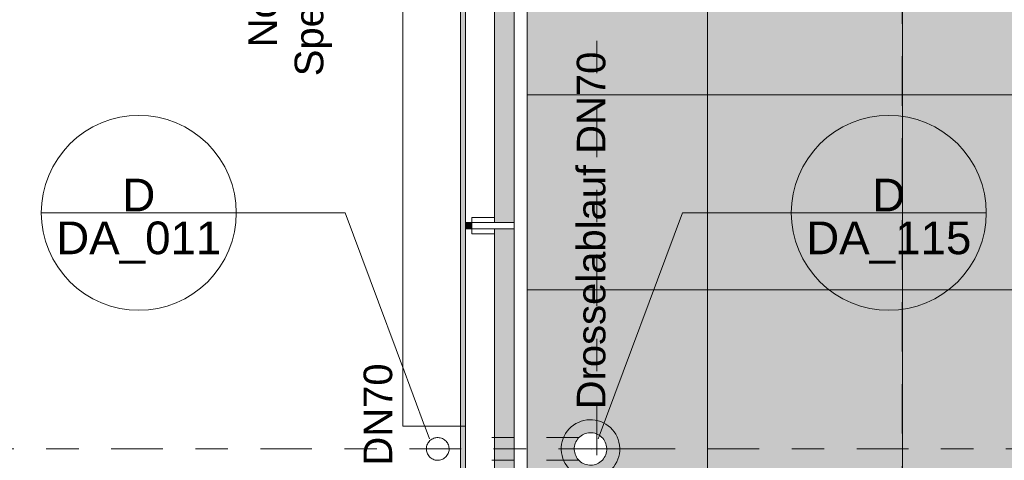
# Model space of a CAD drawing. Header units: metres. Extents: x -180 to 4, y -50 to 6.
# Tile 24 of 44: x -177.2 to -174.17, y -22.98 to -21.63. Entities that reach past the tile are written whole.
import ezdxf

# ---------------------------------------------------------------- set-up
doc = ezdxf.new("R2010")
doc.units = ezdxf.units.M
doc.header["$LTSCALE"] = 0.05
doc.header["$PDMODE"] = 1
doc.header["$PDSIZE"] = -2
for name, pattern in [('ISO-02 Strichlinie', [3.81, 3.048, -0.762]), ('Linienart-50', [2.116531, 1.058062, -1.058469]), ('Linienart-53', [5.291531, 3.175, -1.058062, 0.352704, -0.705764])]:
    doc.linetypes.add(name, pattern=pattern)
for name, color, linetype, lineweight, true_color in [('30 -33 Aussenwände- 7 Fassade_ Elemente', 7, 'Continuous', 9, 0x00aacc), ('30 -34 Innenwände- 6 Elemente', 7, 'Continuous', 9, 0xff6633), ('30 -36 Dächer- 3 Dachbeläge', 7, 'Continuous', 15, 0x9999ff), ('30 -36 Dächer- 4 Dachbekleidungen', 7, 'Continuous', 9, 0xccccff), ('40 -41 Abwasser_Wasser_Gas- 1 Abwasser + sanitäre Anlagen', 7, 'Continuous', 9, 0xff6633), ('70 -72 Beschriftung- 1 Beschriftung allgemein', 7, 'Continuous', 9, 0xff6633), ('70 -72 Beschriftung- 7 Detailverweise', 7, 'Continuous', 9, 0x00dd00), ('70 -75 Raumstempel- 1 Raumstempel', 1, 'Continuous', 50, 0xff0000)]:
    doc.layers.add(name, color=color, linetype=linetype, lineweight=lineweight, true_color=true_color)
for name, color, linetype, lineweight in [('40 -41 Abwasser_Wasser_Gas- 2 Wasser-1', 7, 'Continuous', 15), ('60- 61 allgemeine Ausstattung- 4 Terrassen', 7, 'Continuous', 9), ('70 -71 Achsen- 1 Gebäudeachsen', 7, 'Linienart-53', 18), ('Keine', 7, 'Continuous', 9)]:
    doc.layers.add(name, color=color, linetype=linetype, lineweight=lineweight)
doc.styles.add('Arial', font='arial.ttf')

# ---------------------------------------------------------------- blocks, each defined once
blk = doc.blocks.new('Gruppe-6674')
at = {"color": 255}
blk.add_wipeout([(-175.826, -12.117), (-175.826, -31.602), (-163.6783, -31.602), (-163.6783, -37.207), (-163.781, -37.207), (-163.781, -37.297), (-163.5883, -37.297), (-163.5883, -31.512), (-175.736, -31.512), (-175.736, -12.117)], dxfattribs=at).dxf.layer = '30 -34 Innenwände- 6 Elemente'
at = {"layer": '30 -34 Innenwände- 6 Elemente', "flags": 128}
blk.add_lwpolyline([(-175.826, -12.117), (-175.826, -31.602), (-163.6783, -31.602), (-163.6783, -37.207), (-163.781, -37.207), (-163.781, -37.297), (-163.5883, -37.297), (-163.5883, -31.512), (-175.736, -31.512), (-175.736, -12.117)], close=True, dxfattribs=at)
blk = doc.blocks.new('Gruppe-6675')
at = {"color": 255}
blk.add_wipeout([(-175.676, -12.117), (-175.676, -31.452), (-163.5283, -31.452), (-163.5283, -37.357), (-163.781, -37.357), (-163.781, -37.397), (-163.4883, -37.397), (-163.4883, -31.412), (-175.636, -31.412), (-175.636, -12.117)], dxfattribs=at).dxf.layer = '30 -34 Innenwände- 6 Elemente'
at = {"layer": '30 -34 Innenwände- 6 Elemente', "flags": 128}
blk.add_lwpolyline([(-175.676, -12.117), (-175.676, -31.452), (-163.5283, -31.452), (-163.5283, -37.357), (-163.781, -37.357), (-163.781, -37.397), (-163.4883, -37.397), (-163.4883, -31.412), (-175.636, -31.412), (-175.636, -12.117)], close=True, dxfattribs=at)
blk = doc.blocks.new('Gruppe-6676')
at = {"layer": '30 -34 Innenwände- 6 Elemente', "color": 7, "transparency": 33554687}
blk.add_blockref('Gruppe-6674', (0, 0), dxfattribs=at)
blk.add_blockref('Gruppe-6675', (0, 0), dxfattribs=at)
blk = doc.blocks.new('Gruppe-6677')
at = {"layer": '30 -34 Innenwände- 6 Elemente', "color": 7, "transparency": 33554687}
blk.add_blockref('Gruppe-6676', (0, 0), dxfattribs=at)
at = {"layer": '30 -34 Innenwände- 6 Elemente', "color": 0, "flags": 1}
for tag in ['IFC_UUID', 'instanceID']:
    blk.add_attdef(tag, (-175.826, -37.397), '', height=0.00018, dxfattribs=at)
blk = doc.blocks.new('_02-OG2_Tragwerk (2D)')
at = {"layer": '30 -34 Innenwände- 6 Elemente'}
blk.add_blockref('Gruppe-6677', (0, 0), dxfattribs=at)
blk = doc.blocks.new('Gruppe-7359')
at = {"layer": '70 -72 Beschriftung- 1 Beschriftung allgemein', "insert": (-176.1392, -22.947), "char_height": 0.0881, "attachment_point": 2, "rotation": 90, "line_spacing_factor": 0.969685, "style": 'Arial'}
blk.add_mtext('RR DN70', dxfattribs=at)
at = {"color": 255}
blk.add_wipeout([(-175.8935, -22.9167), (-175.8906, -22.9186), (-175.8879, -22.9207), (-175.8855, -22.9231), (-175.8832, -22.9257), (-175.8813, -22.9286), (-175.8796, -22.9316), (-175.8782, -22.9347), (-175.8772, -22.938), (-175.8765, -22.9413), (-175.8761, -22.9448), (-175.876, -22.9482), (-175.8763, -22.9516), (-175.8769, -22.955), (-175.8779, -22.9583), (-175.8791, -22.9615), (-175.8807, -22.9645), (-175.8826, -22.9674), (-175.8847, -22.9701), (-175.8871, -22.9726), (-175.8897, -22.9748), (-175.8925, -22.9768), (-175.8955, -22.9784), (-175.8987, -22.9798), (-175.9019, -22.9808), (-175.9053, -22.9816), (-175.9087, -22.982), (-175.9121, -22.982), (-175.9156, -22.9817), (-175.9189, -22.9811), (-175.9223, -22.9802), (-175.9254, -22.9789), (-175.9285, -22.9774), (-175.9314, -22.9755), (-175.9341, -22.9734), (-175.9365, -22.971), (-175.9388, -22.9683), (-175.9407, -22.9655), (-175.9424, -22.9625), (-175.9438, -22.9594), (-175.9448, -22.9561), (-175.9455, -22.9527), (-175.9459, -22.9493), (-175.946, -22.9459), (-175.9457, -22.9425), (-175.9451, -22.9391), (-175.9441, -22.9358), (-175.9429, -22.9326), (-175.9413, -22.9295), (-175.9394, -22.9267), (-175.9373, -22.924), (-175.9349, -22.9215), (-175.9323, -22.9193), (-175.9295, -22.9173), (-175.9265, -22.9157), (-175.9233, -22.9143), (-175.9201, -22.9132), (-175.9167, -22.9125), (-175.9133, -22.9121), (-175.9099, -22.9121), (-175.9064, -22.9123), (-175.9031, -22.913), (-175.8997, -22.9139), (-175.8966, -22.9152)], dxfattribs=at).dxf.layer = '40 -41 Abwasser_Wasser_Gas- 2 Wasser-1'
at = {"layer": '40 -41 Abwasser_Wasser_Gas- 2 Wasser-1', "flags": 128}
blk.add_lwpolyline([(-175.8935, -22.9167), (-175.8906, -22.9186), (-175.8879, -22.9207), (-175.8855, -22.9231), (-175.8832, -22.9257), (-175.8813, -22.9286), (-175.8796, -22.9316), (-175.8782, -22.9347), (-175.8772, -22.938), (-175.8765, -22.9413), (-175.8761, -22.9448), (-175.876, -22.9482), (-175.8763, -22.9516), (-175.8769, -22.955), (-175.8779, -22.9583), (-175.8791, -22.9615), (-175.8807, -22.9645), (-175.8826, -22.9674), (-175.8847, -22.9701), (-175.8871, -22.9726), (-175.8897, -22.9748), (-175.8925, -22.9768), (-175.8955, -22.9784), (-175.8987, -22.9798), (-175.9019, -22.9808), (-175.9053, -22.9816), (-175.9087, -22.982), (-175.9121, -22.982), (-175.9156, -22.9817), (-175.9189, -22.9811), (-175.9223, -22.9802), (-175.9254, -22.9789), (-175.9285, -22.9774), (-175.9314, -22.9755), (-175.9341, -22.9734), (-175.9365, -22.971), (-175.9388, -22.9683), (-175.9407, -22.9655), (-175.9424, -22.9625), (-175.9438, -22.9594), (-175.9448, -22.9561), (-175.9455, -22.9527), (-175.9459, -22.9493), (-175.946, -22.9459), (-175.9457, -22.9425), (-175.9451, -22.9391), (-175.9441, -22.9358), (-175.9429, -22.9326), (-175.9413, -22.9295), (-175.9394, -22.9267), (-175.9373, -22.924), (-175.9349, -22.9215), (-175.9323, -22.9193), (-175.9295, -22.9173), (-175.9265, -22.9157), (-175.9233, -22.9143), (-175.9201, -22.9132), (-175.9167, -22.9125), (-175.9133, -22.9121), (-175.9099, -22.9121), (-175.9064, -22.9123), (-175.9031, -22.913), (-175.8997, -22.9139), (-175.8966, -22.9152)], close=True, dxfattribs=at)
blk = doc.blocks.new('Gruppe-7378')
at = {"layer": '40 -41 Abwasser_Wasser_Gas- 2 Wasser-1', "color": 7}
blk.add_blockref('Gruppe-7359', (0, 0), dxfattribs=at)
blk = doc.blocks.new('Gruppe-7804')
at = {"layer": '70 -72 Beschriftung- 1 Beschriftung allgemein', "insert": (-175.4833, -22.8249), "char_height": 0.088103, "attachment_point": 1, "rotation": 90, "line_spacing_factor": 0.969685, "style": 'Arial'}
blk.add_mtext('Drosselablauf DN70', dxfattribs=at)
at = {"color": 255}
blk.add_wipeout([(-175.466, -22.9037), (-175.4616, -22.9015), (-175.4571, -22.8997), (-175.4524, -22.8983), (-175.4475, -22.8975), (-175.4426, -22.8971), (-175.4377, -22.8971), (-175.4329, -22.8977), (-175.4281, -22.8987), (-175.4234, -22.9002), (-175.4189, -22.9022), (-175.4146, -22.9046), (-175.4106, -22.9074), (-175.4068, -22.9105), (-175.4034, -22.9141), (-175.4004, -22.9179), (-175.3977, -22.922), (-175.3955, -22.9264), (-175.3937, -22.931), (-175.3923, -22.9357), (-175.3914, -22.9405), (-175.391, -22.9454), (-175.3911, -22.9503), (-175.3917, -22.9552), (-175.3927, -22.96), (-175.3942, -22.9647), (-175.3962, -22.9692), (-175.3985, -22.9734), (-175.4013, -22.9775), (-175.4045, -22.9812), (-175.408, -22.9846), (-175.4119, -22.9877), (-175.416, -22.9903), (-175.4204, -22.9926), (-175.4249, -22.9944), (-175.4296, -22.9957), (-175.4345, -22.9966), (-175.4394, -22.997), (-175.4443, -22.9969), (-175.4491, -22.9964), (-175.4539, -22.9953), (-175.4586, -22.9938), (-175.4631, -22.9919), (-175.4674, -22.9895), (-175.4714, -22.9867), (-175.4752, -22.9835), (-175.4786, -22.98), (-175.4816, -22.9762), (-175.4843, -22.972), (-175.4865, -22.9677), (-175.4883, -22.9631), (-175.4897, -22.9584), (-175.4906, -22.9536), (-175.491, -22.9487), (-175.4909, -22.9438), (-175.4903, -22.9389), (-175.4893, -22.9341), (-175.4878, -22.9294), (-175.4858, -22.9249), (-175.4835, -22.9206), (-175.4807, -22.9166), (-175.4775, -22.9129), (-175.474, -22.9094), (-175.4701, -22.9064)], dxfattribs=at).dxf.layer = '40 -41 Abwasser_Wasser_Gas- 2 Wasser-1'
at = {"layer": '40 -41 Abwasser_Wasser_Gas- 1 Abwasser + sanitäre Anlagen', "linetype": 'Continuous', "lineweight": 0}
blk.add_hatch(color=30, dxfattribs=at).paths.add_polyline_path([(-175.438, -22.9478), (-175.441, -22.947), (-175.438, -22.9462)])
at = {"layer": '40 -41 Abwasser_Wasser_Gas- 1 Abwasser + sanitäre Anlagen', "linetype": 'Linienart-50'}
for p, q in [((-175.4767, -22.912), (-175.7444, -22.912)), ((-175.1866, -22.947), (-175.441, -22.947)), ((-175.4767, -22.982), (-175.7444, -22.982))]:
    blk.add_line(p, q, dxfattribs=at)
at = {"layer": '40 -41 Abwasser_Wasser_Gas- 1 Abwasser + sanitäre Anlagen', "lineweight": 5, "flags": 128}
blk.add_lwpolyline([(-175.438, -22.9478), (-175.441, -22.947), (-175.438, -22.9462)], close=True, dxfattribs=at)
at = {"layer": '40 -41 Abwasser_Wasser_Gas- 2 Wasser-1'}
blk.add_line((-175.441, -22.947), (-175.249, -22.947), dxfattribs=at)
at = {"layer": '40 -41 Abwasser_Wasser_Gas- 2 Wasser-1', "flags": 128}
for points in [[(-175.486, -22.8691), (-175.4781, -22.8651), (-175.4699, -22.8618), (-175.4614, -22.8594), (-175.4527, -22.8578), (-175.4439, -22.8571), (-175.4351, -22.8572), (-175.4263, -22.8582), (-175.4177, -22.8601), (-175.4093, -22.8628), (-175.4012, -22.8663), (-175.3935, -22.8706), (-175.3862, -22.8756), (-175.3795, -22.8814), (-175.3733, -22.8877), (-175.3678, -22.8946), (-175.3631, -22.902), (-175.359, -22.9099), (-175.3558, -22.9181), (-175.3534, -22.9266), (-175.3518, -22.9353), (-175.351, -22.9441), (-175.3512, -22.9529), (-175.3522, -22.9617), (-175.3541, -22.9703), (-175.3568, -22.9787), (-175.3603, -22.9868), (-175.3646, -22.9946), (-175.3696, -23.0018), (-175.3753, -23.0086), (-175.3817, -23.0147), (-175.3886, -23.0202), (-175.396, -23.025), (-175.4039, -23.029), (-175.4121, -23.0323), (-175.4206, -23.0347), (-175.4293, -23.0363), (-175.4381, -23.037), (-175.4469, -23.0368), (-175.4557, -23.0358), (-175.4643, -23.034), (-175.4727, -23.0313), (-175.4808, -23.0278), (-175.4885, -23.0235), (-175.4958, -23.0184), (-175.5025, -23.0127), (-175.5087, -23.0064), (-175.5142, -22.9995), (-175.5189, -22.992), (-175.523, -22.9842), (-175.5262, -22.976), (-175.5286, -22.9675), (-175.5302, -22.9588), (-175.531, -22.95), (-175.5308, -22.9412), (-175.5298, -22.9324), (-175.5279, -22.9237), (-175.5252, -22.9153), (-175.5217, -22.9072), (-175.5174, -22.8995), (-175.5124, -22.8923), (-175.5067, -22.8855), (-175.5003, -22.8794), (-175.4934, -22.8739)], [(-175.466, -22.9037), (-175.4616, -22.9015), (-175.4571, -22.8997), (-175.4524, -22.8983), (-175.4475, -22.8975), (-175.4426, -22.8971), (-175.4377, -22.8971), (-175.4329, -22.8977), (-175.4281, -22.8987), (-175.4234, -22.9002), (-175.4189, -22.9022), (-175.4146, -22.9046), (-175.4106, -22.9074), (-175.4068, -22.9105), (-175.4034, -22.9141), (-175.4004, -22.9179), (-175.3977, -22.922), (-175.3955, -22.9264), (-175.3937, -22.931), (-175.3923, -22.9357), (-175.3914, -22.9405), (-175.391, -22.9454), (-175.3911, -22.9503), (-175.3917, -22.9552), (-175.3927, -22.96), (-175.3942, -22.9647), (-175.3962, -22.9692), (-175.3985, -22.9734), (-175.4013, -22.9775), (-175.4045, -22.9812), (-175.408, -22.9846), (-175.4119, -22.9877), (-175.416, -22.9903), (-175.4204, -22.9926), (-175.4249, -22.9944), (-175.4296, -22.9957), (-175.4345, -22.9966), (-175.4394, -22.997), (-175.4443, -22.9969), (-175.4491, -22.9964), (-175.4539, -22.9953), (-175.4586, -22.9938), (-175.4631, -22.9919), (-175.4674, -22.9895), (-175.4714, -22.9867), (-175.4752, -22.9835), (-175.4786, -22.98), (-175.4816, -22.9762), (-175.4843, -22.972), (-175.4865, -22.9677), (-175.4883, -22.9631), (-175.4897, -22.9584), (-175.4906, -22.9536), (-175.491, -22.9487), (-175.4909, -22.9438), (-175.4903, -22.9389), (-175.4893, -22.9341), (-175.4878, -22.9294), (-175.4858, -22.9249), (-175.4835, -22.9206), (-175.4807, -22.9166), (-175.4775, -22.9129), (-175.474, -22.9094), (-175.4701, -22.9064)]]:
    blk.add_lwpolyline(points, close=True, dxfattribs=at)
blk = doc.blocks.new('Gruppe-7822')
at = {"layer": '70 -72 Beschriftung- 1 Beschriftung allgemein', "linetype": 'Continuous', "lineweight": 0}
blk.add_hatch(color=30, dxfattribs=at).paths.add_polyline_path([(-176.2126, -21.4478), (-176.2156, -21.447), (-176.2126, -21.4462)])
at = {"layer": '70 -72 Beschriftung- 1 Beschriftung allgemein', "lineweight": 5, "flags": 128}
blk.add_lwpolyline([(-176.2126, -21.4478), (-176.2156, -21.447), (-176.2126, -21.4462)], close=True, dxfattribs=at)
at = {"layer": '70 -72 Beschriftung- 1 Beschriftung allgemein', "insert": (-176.4937, -21.447), "char_height": 0.088103, "attachment_point": 2, "rotation": 90, "line_spacing_factor": 0.969685, "style": 'Arial'}
blk.add_mtext('Notablauf\\PSpeier DN70', dxfattribs=at)
at = {"color": 255}
blk.add_wipeout([(-175.676, -21.4037), (-175.6719, -21.4064), (-175.668, -21.4094), (-175.6645, -21.4129), (-175.6613, -21.4166), (-175.6585, -21.4206), (-175.6562, -21.4249), (-175.6542, -21.4294), (-175.6527, -21.4341), (-175.6517, -21.4389), (-175.6511, -21.4438), (-175.651, -21.4487), (-175.6514, -21.4536), (-175.6523, -21.4584), (-175.6537, -21.4631), (-175.6555, -21.4677), (-175.6577, -21.472), (-175.6604, -21.4762), (-175.6634, -21.48), (-175.6668, -21.4835), (-175.6706, -21.4867), (-175.6746, -21.4895), (-175.6789, -21.4919), (-175.6834, -21.4938), (-175.6881, -21.4953), (-175.6929, -21.4964), (-175.6977, -21.4969), (-175.7026, -21.497), (-175.7075, -21.4966), (-175.7124, -21.4957), (-175.7171, -21.4944), (-175.7216, -21.4926), (-175.726, -21.4903), (-175.7301, -21.4877), (-175.734, -21.4846), (-175.7375, -21.4812), (-175.7407, -21.4775), (-175.7435, -21.4734), (-175.7458, -21.4692), (-175.7478, -21.4647), (-175.7493, -21.46), (-175.7503, -21.4552), (-175.7509, -21.4503), (-175.751, -21.4454), (-175.7506, -21.4405), (-175.7497, -21.4357), (-175.7483, -21.431), (-175.7465, -21.4264), (-175.7443, -21.422), (-175.7416, -21.4179), (-175.7386, -21.4141), (-175.7352, -21.4105), (-175.7314, -21.4074), (-175.7274, -21.4046), (-175.7231, -21.4022), (-175.7186, -21.4002), (-175.7139, -21.3987), (-175.7091, -21.3977), (-175.7043, -21.3971), (-175.6994, -21.3971), (-175.6945, -21.3975), (-175.6896, -21.3983), (-175.6849, -21.3997), (-175.6804, -21.4015)], dxfattribs=at).dxf.layer = '40 -41 Abwasser_Wasser_Gas- 2 Wasser-1'
at = {"layer": '40 -41 Abwasser_Wasser_Gas- 2 Wasser-1', "flags": 128}
blk.add_lwpolyline([(-175.676, -21.4037), (-175.6719, -21.4064), (-175.668, -21.4094), (-175.6645, -21.4129), (-175.6613, -21.4166), (-175.6585, -21.4206), (-175.6562, -21.4249), (-175.6542, -21.4294), (-175.6527, -21.4341), (-175.6517, -21.4389), (-175.6511, -21.4438), (-175.651, -21.4487), (-175.6514, -21.4536), (-175.6523, -21.4584), (-175.6537, -21.4631), (-175.6555, -21.4677), (-175.6577, -21.472), (-175.6604, -21.4762), (-175.6634, -21.48), (-175.6668, -21.4835), (-175.6706, -21.4867), (-175.6746, -21.4895), (-175.6789, -21.4919), (-175.6834, -21.4938), (-175.6881, -21.4953), (-175.6929, -21.4964), (-175.6977, -21.4969), (-175.7026, -21.497), (-175.7075, -21.4966), (-175.7124, -21.4957), (-175.7171, -21.4944), (-175.7216, -21.4926), (-175.726, -21.4903), (-175.7301, -21.4877), (-175.734, -21.4846), (-175.7375, -21.4812), (-175.7407, -21.4775), (-175.7435, -21.4734), (-175.7458, -21.4692), (-175.7478, -21.4647), (-175.7493, -21.46), (-175.7503, -21.4552), (-175.7509, -21.4503), (-175.751, -21.4454), (-175.7506, -21.4405), (-175.7497, -21.4357), (-175.7483, -21.431), (-175.7465, -21.4264), (-175.7443, -21.422), (-175.7416, -21.4179), (-175.7386, -21.4141), (-175.7352, -21.4105), (-175.7314, -21.4074), (-175.7274, -21.4046), (-175.7231, -21.4022), (-175.7186, -21.4002), (-175.7139, -21.3987), (-175.7091, -21.3977), (-175.7043, -21.3971), (-175.6994, -21.3971), (-175.6945, -21.3975), (-175.6896, -21.3983), (-175.6849, -21.3997), (-175.6804, -21.4015)], close=True, dxfattribs=at)
at = {"layer": '70 -72 Beschriftung- 1 Beschriftung allgemein'}
blk.add_line((-175.701, -21.447), (-176.2156, -21.447), dxfattribs=at)
blk = doc.blocks.new('Gruppe-7892')
at = {"layer": '70 -72 Beschriftung- 7 Detailverweise'}
blk.add_line((0.935, 0), (0.335, 0), dxfattribs=at)
at = {"layer": '70 -72 Beschriftung- 7 Detailverweise', "flags": 128}
blk.add_lwpolyline([(0.935, 0), (0.9336, -0.0294), (0.9292, -0.0585), (0.9221, -0.0871), (0.9122, -0.1148), (0.8996, -0.1414), (0.8844, -0.1667), (0.8669, -0.1903), (0.8471, -0.2121), (0.8253, -0.2319), (0.8017, -0.2494), (0.7764, -0.2646), (0.7498, -0.2772), (0.7221, -0.2871), (0.6935, -0.2942), (0.6644, -0.2986), (0.635, -0.3), (0.6056, -0.2986), (0.5765, -0.2942), (0.5479, -0.2871), (0.5202, -0.2772), (0.4936, -0.2646), (0.4683, -0.2494), (0.4447, -0.2319), (0.4229, -0.2121), (0.4031, -0.1903), (0.3856, -0.1667), (0.3704, -0.1414), (0.3578, -0.1148), (0.3479, -0.0871), (0.3408, -0.0585), (0.3364, -0.0294), (0.335, 0), (0.3364, 0.0294), (0.3408, 0.0585), (0.3479, 0.0871), (0.3578, 0.1148), (0.3704, 0.1414), (0.3856, 0.1667), (0.4031, 0.1903), (0.4229, 0.2121), (0.4447, 0.2319), (0.4683, 0.2494), (0.4936, 0.2646), (0.5202, 0.2772), (0.5479, 0.2871), (0.5765, 0.2942), (0.6056, 0.2986), (0.635, 0.3), (0.6644, 0.2986), (0.6935, 0.2942), (0.7221, 0.2871), (0.7498, 0.2772), (0.7764, 0.2646), (0.8017, 0.2494), (0.8253, 0.2319), (0.8471, 0.2121), (0.8669, 0.1903), (0.8844, 0.1667), (0.8996, 0.1414), (0.9122, 0.1148), (0.9221, 0.0871), (0.9292, 0.0585), (0.9336, 0.0294)], close=True, dxfattribs=at)
at = {"layer": '70 -72 Beschriftung- 7 Detailverweise'}
blk.add_point((0.635, 0), dxfattribs=at)
at = {"layer": '70 -72 Beschriftung- 7 Detailverweise', "line_spacing_factor": 0.96878, "style": 'Arial'}
for s, insert, char_height, attachment_point in [('D', (0.635, 0.0046), 0.1007, 8), ('DA_115', (0.635, -0.0267), 0.10069, 2)]:
    blk.add_mtext(s, dxfattribs=dict(at, insert=insert, char_height=char_height, attachment_point=attachment_point))
blk = doc.blocks.new('Referenzmarkierung-53')
at = {"layer": '70 -72 Beschriftung- 7 Detailverweise', "transparency": 33554687}
for q in [(-0.259, -0.6956), (0.635, 0)]:
    blk.add_line((0, 0), q, dxfattribs=at)
at = {"layer": '70 -72 Beschriftung- 7 Detailverweise', "color": 7, "transparency": 33554687}
blk.add_blockref('Gruppe-7892', (0, 0), dxfattribs=at)
blk = doc.blocks.new('Gruppe-7893')
at = {"layer": '70 -72 Beschriftung- 7 Detailverweise'}
blk.add_line((-0.335, 0), (-0.935, 0), dxfattribs=at)
at = {"layer": '70 -72 Beschriftung- 7 Detailverweise', "flags": 128}
blk.add_lwpolyline([(-0.335, 0), (-0.3364, -0.0294), (-0.3408, -0.0585), (-0.3479, -0.0871), (-0.3578, -0.1148), (-0.3704, -0.1414), (-0.3856, -0.1667), (-0.4031, -0.1903), (-0.4229, -0.2121), (-0.4447, -0.2319), (-0.4683, -0.2494), (-0.4936, -0.2646), (-0.5202, -0.2772), (-0.5479, -0.2871), (-0.5765, -0.2942), (-0.6056, -0.2986), (-0.635, -0.3), (-0.6644, -0.2986), (-0.6935, -0.2942), (-0.7221, -0.2871), (-0.7498, -0.2772), (-0.7764, -0.2646), (-0.8017, -0.2494), (-0.8253, -0.2319), (-0.8471, -0.2121), (-0.8669, -0.1903), (-0.8844, -0.1667), (-0.8996, -0.1414), (-0.9122, -0.1148), (-0.9221, -0.0871), (-0.9292, -0.0585), (-0.9336, -0.0294), (-0.935, 0), (-0.9336, 0.0294), (-0.9292, 0.0585), (-0.9221, 0.0871), (-0.9122, 0.1148), (-0.8996, 0.1414), (-0.8844, 0.1667), (-0.8669, 0.1903), (-0.8471, 0.2121), (-0.8253, 0.2319), (-0.8017, 0.2494), (-0.7764, 0.2646), (-0.7498, 0.2772), (-0.7221, 0.2871), (-0.6935, 0.2942), (-0.6644, 0.2986), (-0.635, 0.3), (-0.6056, 0.2986), (-0.5765, 0.2942), (-0.5479, 0.2871), (-0.5202, 0.2772), (-0.4936, 0.2646), (-0.4683, 0.2494), (-0.4447, 0.2319), (-0.4229, 0.2121), (-0.4031, 0.1903), (-0.3856, 0.1667), (-0.3704, 0.1414), (-0.3578, 0.1148), (-0.3479, 0.0871), (-0.3408, 0.0585), (-0.3364, 0.0294)], close=True, dxfattribs=at)
at = {"layer": '70 -72 Beschriftung- 7 Detailverweise'}
blk.add_point((-0.635, 0), dxfattribs=at)
at = {"layer": '70 -72 Beschriftung- 7 Detailverweise', "line_spacing_factor": 0.96878, "style": 'Arial'}
for s, insert, char_height, attachment_point in [('D', (-0.635, 0.0046), 0.1007, 8), ('DA_011', (-0.635, -0.0267), 0.10069, 2)]:
    blk.add_mtext(s, dxfattribs=dict(at, insert=insert, char_height=char_height, attachment_point=attachment_point))
blk = doc.blocks.new('Referenzmarkierung-54')
at = {"layer": '70 -72 Beschriftung- 7 Detailverweise', "transparency": 33554687}
for q in [(-0.635, 0), (0.259, -0.6956)]:
    blk.add_line((0, 0), q, dxfattribs=at)
at = {"layer": '70 -72 Beschriftung- 7 Detailverweise', "color": 7, "transparency": 33554687}
blk.add_blockref('Gruppe-7893', (0, 0), dxfattribs=at)
blk = doc.blocks.new('Gruppe-8048')
at = {"color": 255}
blk.add_wipeout([(-175.736, -22.2495), (-175.806, -22.2495), (-175.806, -22.2695), (-175.736, -22.2695)], dxfattribs=at).dxf.layer = '30 -36 Dächer- 4 Dachbekleidungen'
at = {"layer": '30 -36 Dächer- 3 Dachbeläge', "linetype": 'Continuous', "lineweight": 0, "transparency": 33554687}
blk.add_hatch(color=254, dxfattribs=at).paths.add_polyline_path([(-175.826, -22.2495), (-175.806, -22.2495), (-175.806, -22.2695), (-175.826, -22.2695)])
at = {"layer": '30 -36 Dächer- 3 Dachbeläge', "color": 254, "linetype": 'Continuous', "lineweight": 9, "true_color": 0xccccff, "transparency": 33554687, "flags": 128}
blk.add_lwpolyline([(-175.826, -22.2495), (-175.806, -22.2495), (-175.806, -22.2695), (-175.826, -22.2695)], dxfattribs=at)
at = {"layer": '30 -36 Dächer- 4 Dachbekleidungen', "flags": 128}
for points in [[(-175.736, -22.2345), (-175.806, -22.2345), (-175.806, -22.2495)], [(-175.736, -22.2495), (-175.806, -22.2495), (-175.806, -22.2695), (-175.736, -22.2695)], [(-175.736, -22.2845), (-175.806, -22.2845), (-175.806, -22.2695)]]:
    blk.add_lwpolyline(points, dxfattribs=at)
at = {"color": 255}
blk.add_wipeout([(-175.736, -22.2495), (-175.676, -22.2495), (-175.676, -22.2695), (-175.736, -22.2695)], dxfattribs=at).dxf.layer = '30 -36 Dächer- 4 Dachbekleidungen'
at = {"layer": '30 -36 Dächer- 4 Dachbekleidungen', "flags": 128}
blk.add_lwpolyline([(-175.736, -22.2495), (-175.676, -22.2495), (-175.676, -22.2695), (-175.736, -22.2695)], dxfattribs=at)
blk = doc.blocks.new('Gruppe-8397')
at = {"layer": '30 -36 Dächer- 3 Dachbeläge', "linetype": 'Continuous', "lineweight": 0}
blk.add_hatch(color=254, dxfattribs=at).paths.add_polyline_path([(-175.84099996, -12.11704198), (-175.84099996, -31.61704198), (-163.52826764, -31.61704198), (-163.52826764, -31.45204198), (-175.67599996, -31.45204198), (-175.67599996, -12.11704198)])
at = {"layer": '60- 61 allgemeine Ausstattung- 4 Terrassen', "linetype": 'Continuous', "lineweight": 9, "transparency": 33554534}
h = blk.add_hatch(dxfattribs=at)
h.set_pattern_fill('Platte 60_60 SRF', style=0, pattern_type=2)
h.set_pattern_definition([(90, (-168.481, -14.65704), (-0.6, 7e-17), []), (0, (-168.481, -14.65704), (0, 0.6), [])])
h.paths.add_polyline_path([(-175.67599996, -12.29404198), (-160.12099996, -12.29404198), (-160.12099996, -31.45204198), (-175.67599996, -31.45204198)])
at = {"layer": '30 -36 Dächer- 3 Dachbeläge', "flags": 128}
blk.add_lwpolyline([(-175.84099996, -12.11704198), (-175.84099996, -31.61704198), (-163.52826764, -31.61704198), (-163.52826764, -31.45204198), (-175.67599996, -31.45204198), (-175.67599996, -12.11704198)], close=True, dxfattribs=at)
at = {"layer": '60- 61 allgemeine Ausstattung- 4 Terrassen', "color": 252, "linetype": 'ISO-02 Strichlinie', "lineweight": 25, "true_color": 0x888888, "transparency": 33554687}
blk.add_line((-174.48099996, -23.65704198), (-174.48099996, -17.05704198), dxfattribs=at)
at = {"layer": '60- 61 allgemeine Ausstattung- 4 Terrassen', "color": 252, "linetype": 'Continuous', "lineweight": 9, "true_color": 0x888888, "flags": 128}
blk.add_lwpolyline([(-175.67599996, -12.29404198), (-160.12099996, -12.29404198), (-160.12099996, -31.45204198), (-175.67599996, -31.45204198)], close=True, dxfattribs=at)
at = {"layer": '70 -72 Beschriftung- 7 Detailverweise'}
blk.add_line((-176.53080921, -22.22), (-177.13080921, -22.22), dxfattribs=at)
at = {"layer": '70 -72 Beschriftung- 7 Detailverweise', "transparency": 33554687}
blk.add_line((-176.19580921, -22.22), (-176.83080921, -22.22), dxfattribs=at)
at = {"layer": '70 -72 Beschriftung- 7 Detailverweise', "flags": 128}
blk.add_lwpolyline([(-176.53080921, -22.22), (-176.5322538, -22.24940514), (-176.53657363, -22.2785271), (-176.54372711, -22.3070854), (-176.55364535, -22.33480503), (-176.56623283, -22.36141902), (-176.58136833, -22.38667107), (-176.59890608, -22.41031799), (-176.61867718, -22.43213203), (-176.64049123, -22.45190314), (-176.66413814, -22.46944088), (-176.68939019, -22.48457638), (-176.71600418, -22.49716386), (-176.74372381, -22.5070821), (-176.77228212, -22.51423558), (-176.80140407, -22.51855542), (-176.83080921, -22.52), (-176.86021436, -22.51855542), (-176.88933631, -22.51423558), (-176.91789462, -22.5070821), (-176.94561424, -22.49716386), (-176.97222823, -22.48457638), (-176.99748028, -22.46944088), (-177.0211272, -22.45190314), (-177.04294125, -22.43213203), (-177.06271235, -22.41031799), (-177.0802501, -22.38667107), (-177.09538559, -22.36141902), (-177.10797307, -22.33480503), (-177.11789131, -22.3070854), (-177.1250448, -22.2785271), (-177.12936463, -22.24940514), (-177.13080921, -22.22), (-177.12936463, -22.19059486), (-177.1250448, -22.1614729), (-177.11789131, -22.1329146), (-177.10797307, -22.10519497), (-177.09538559, -22.07858098), (-177.0802501, -22.05332893), (-177.06271235, -22.02968201), (-177.04294125, -22.00786797), (-177.0211272, -21.98809686), (-176.99748028, -21.97055912), (-176.97222823, -21.95542362), (-176.94561424, -21.94283614), (-176.91789462, -21.9329179), (-176.88933631, -21.92576442), (-176.86021436, -21.92144458), (-176.83080921, -21.92), (-176.80140407, -21.92144458), (-176.77228212, -21.92576442), (-176.74372381, -21.9329179), (-176.71600418, -21.94283614), (-176.68939019, -21.95542362), (-176.66413814, -21.97055912), (-176.64049123, -21.98809686), (-176.61867718, -22.00786797), (-176.59890608, -22.02968201), (-176.58136833, -22.05332893), (-176.56623283, -22.07858098), (-176.55364535, -22.10519497), (-176.54372711, -22.1329146), (-176.53657363, -22.1614729), (-176.5322538, -22.19059486)], close=True, dxfattribs=at)
at = {"layer": '70 -72 Beschriftung- 7 Detailverweise'}
blk.add_point((-176.83080921, -22.22), dxfattribs=at)
at = {"layer": '70 -72 Beschriftung- 7 Detailverweise', "line_spacing_factor": 0.96878, "style": 'Arial'}
for s, insert, char_height, attachment_point in [('D', (-176.83080921, -22.21541389), 0.10068866, 8), ('DA_011', (-176.83080921, -22.24666412), 0.100688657, 2)]:
    blk.add_mtext(s, dxfattribs=dict(at, insert=insert, char_height=char_height, attachment_point=attachment_point))
at = {"color": 255}
for points, layer in [([(-176.01799996, -20.01704198), (-175.84099996, -20.01704198), (-175.84099996, -22.87704198), (-176.01799996, -22.87704198)], '30 -33 Aussenwände- 7 Fassade_ Elemente'), ([(-163.48826764, -31.41204198), (-175.63599996, -31.41204198), (-175.63599996, -12.11704198), (-175.67599996, -12.11704198), (-175.67599996, -31.45204198), (-163.48826764, -31.45204198)], '30 -36 Dächer- 4 Dachbekleidungen')]:
    blk.add_wipeout(points, dxfattribs=at).dxf.layer = layer
at = {"layer": '30 -33 Aussenwände- 7 Fassade_ Elemente', "flags": 128}
blk.add_lwpolyline([(-176.01799996, -20.01704198), (-175.84099996, -20.01704198), (-175.84099996, -22.87704198), (-176.01799996, -22.87704198)], close=True, dxfattribs=at)
at = {"layer": '30 -36 Dächer- 4 Dachbekleidungen', "flags": 128}
blk.add_lwpolyline([(-163.48826764, -31.41204198), (-175.63599996, -31.41204198), (-175.63599996, -12.11704198), (-175.67599996, -12.11704198), (-175.67599996, -31.45204198), (-163.48826764, -31.45204198)], close=True, dxfattribs=at)
at = {"layer": '70 -72 Beschriftung- 7 Detailverweise', "transparency": 33554687}
blk.add_line((-176.19580921, -22.22), (-175.93682651, -22.91562891), dxfattribs=at)
at = {"layer": '70 -72 Beschriftung- 7 Detailverweise'}
blk.add_blockref('Referenzmarkierung-54', (-176.19580921, -22.22), dxfattribs=at)
at = {"color": 255}
blk.add_wipeout([(-175.82599996, -12.11704198), (-175.82599996, -31.60204198), (-163.58826764, -31.60204198), (-163.58826764, -31.51204198), (-175.73599996, -31.51204198), (-175.73599996, -12.11704198)], dxfattribs=at).dxf.layer = '30 -36 Dächer- 4 Dachbekleidungen'
at = {"layer": '30 -36 Dächer- 4 Dachbekleidungen', "flags": 128}
blk.add_lwpolyline([(-175.82599996, -12.11704198), (-175.82599996, -31.60204198), (-163.58826764, -31.60204198), (-163.58826764, -31.51204198), (-175.73599996, -31.51204198), (-175.73599996, -12.11704198)], close=True, dxfattribs=at)
at = {"layer": '70 -72 Beschriftung- 7 Detailverweise', "transparency": 33554687}
blk.add_line((-175.15819131, -22.22), (-174.52319131, -22.22), dxfattribs=at)
at = {"layer": '70 -72 Beschriftung- 7 Detailverweise'}
blk.add_line((-174.22319131, -22.22), (-174.82319131, -22.22), dxfattribs=at)
at = {"layer": '70 -72 Beschriftung- 7 Detailverweise', "flags": 128}
blk.add_lwpolyline([(-174.22319131, -22.22), (-174.2246359, -22.24940514), (-174.22895573, -22.2785271), (-174.23610921, -22.3070854), (-174.24602745, -22.33480503), (-174.25861493, -22.36141902), (-174.27375043, -22.38667107), (-174.29128818, -22.41031799), (-174.31105928, -22.43213203), (-174.33287333, -22.45190314), (-174.35652024, -22.46944088), (-174.38177229, -22.48457638), (-174.40838628, -22.49716386), (-174.43610591, -22.5070821), (-174.46466422, -22.51423558), (-174.49378617, -22.51855542), (-174.52319131, -22.52), (-174.55259646, -22.51855542), (-174.58171841, -22.51423558), (-174.61027672, -22.5070821), (-174.63799634, -22.49716386), (-174.66461034, -22.48457638), (-174.68986238, -22.46944088), (-174.7135093, -22.45190314), (-174.73532335, -22.43213203), (-174.75509445, -22.41031799), (-174.7726322, -22.38667107), (-174.78776769, -22.36141902), (-174.80035517, -22.33480503), (-174.81027341, -22.3070854), (-174.8174269, -22.2785271), (-174.82174673, -22.24940514), (-174.82319131, -22.22), (-174.82174673, -22.19059486), (-174.8174269, -22.1614729), (-174.81027341, -22.1329146), (-174.80035517, -22.10519497), (-174.78776769, -22.07858098), (-174.7726322, -22.05332893), (-174.75509445, -22.02968201), (-174.73532335, -22.00786797), (-174.7135093, -21.98809686), (-174.68986238, -21.97055912), (-174.66461034, -21.95542362), (-174.63799634, -21.94283614), (-174.61027672, -21.9329179), (-174.58171841, -21.92576442), (-174.55259646, -21.92144458), (-174.52319131, -21.92), (-174.49378617, -21.92144458), (-174.46466422, -21.92576442), (-174.43610591, -21.9329179), (-174.40838628, -21.94283614), (-174.38177229, -21.95542362), (-174.35652024, -21.97055912), (-174.33287333, -21.98809686), (-174.31105928, -22.00786797), (-174.29128818, -22.02968201), (-174.27375043, -22.05332893), (-174.25861493, -22.07858098), (-174.24602745, -22.10519497), (-174.23610921, -22.1329146), (-174.22895573, -22.1614729), (-174.2246359, -22.19059486)], close=True, dxfattribs=at)
at = {"layer": '70 -72 Beschriftung- 7 Detailverweise'}
blk.add_point((-174.52319131, -22.22), dxfattribs=at)
at = {"layer": '70 -72 Beschriftung- 7 Detailverweise', "line_spacing_factor": 0.96878, "style": 'Arial'}
for s, insert, char_height, attachment_point in [('D', (-174.52319131, -22.21541389), 0.10068866, 8), ('DA_115', (-174.52319131, -22.24666412), 0.100688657, 2)]:
    blk.add_mtext(s, dxfattribs=dict(at, insert=insert, char_height=char_height, attachment_point=attachment_point))
at = {"layer": '40 -41 Abwasser_Wasser_Gas- 2 Wasser-1', "color": 7}
blk.add_blockref('Gruppe-7804', (0, 0), dxfattribs=at)
at = {"layer": '70 -72 Beschriftung- 7 Detailverweise', "transparency": 33554687}
blk.add_line((-175.15819131, -22.22), (-175.41717402, -22.91562891), dxfattribs=at)
at = {"layer": '40 -41 Abwasser_Wasser_Gas- 2 Wasser-1', "color": 7}
blk.add_blockref('Gruppe-7822', (0, 0), dxfattribs=at)
at = {"layer": '70 -72 Beschriftung- 1 Beschriftung allgemein', "color": 7}
blk.add_blockref('Gruppe-8048', (0, 0), dxfattribs=at)
at = {"layer": '70 -72 Beschriftung- 7 Detailverweise'}
blk.add_blockref('Referenzmarkierung-53', (-175.15819131, -22.22), dxfattribs=at)
blk = doc.blocks.new('_OG2_2D (2D)')
at = {"layer": '30 -33 Aussenwände- 7 Fassade_ Elemente', "flags": 128}
blk.add_lwpolyline([(-99.03099996, -31.79404198), (-99.03099996, -39.83704198), (-160.61099996, -39.83704198), (-160.61099996, -31.58704198), (-175.81099996, -31.58704198), (-175.81099996, -12.08704198)], dxfattribs=at)
at = {"color": 255}
blk.add_wipeout([(-176.01799996, -20.01704198), (-175.81099996, -20.01704198), (-175.81099996, -22.87704198), (-176.01799996, -22.87704198)], dxfattribs=at).dxf.layer = '30 -33 Aussenwände- 7 Fassade_ Elemente'
at = {"layer": '70 -75 Raumstempel- 1 Raumstempel', "linetype": 'Continuous', "lineweight": 0, "true_color": 0xff0000}
blk.add_hatch(color=1, dxfattribs=at).paths.add_polyline_path([(-175.81099996, -12.08704198), (-175.81099996, -31.58704198), (-163.49099996, -31.58704198), (-163.49099996, -37.18704198), (-163.78099996, -37.18704198), (-163.78099996, -39.40704198), (-160.81799996, -39.40704198), (-160.81799996, -31.58704198), (-160.22099996, -31.58704198), (-160.22099996, -12.29404198), (-175.38099996, -12.29404198), (-175.38099996, -12.08704198)])
at = {"layer": '30 -33 Aussenwände- 7 Fassade_ Elemente', "flags": 128}
blk.add_lwpolyline([(-176.01799996, -20.01704198), (-175.81099996, -20.01704198), (-175.81099996, -22.87704198), (-176.01799996, -22.87704198)], close=True, dxfattribs=at)
at = {"layer": '70 -75 Raumstempel- 1 Raumstempel', "flags": 128}
blk.add_lwpolyline([(-175.81099996, -12.08704198), (-175.81099996, -31.58704198), (-163.49099996, -31.58704198), (-163.49099996, -37.18704198), (-163.78099996, -37.18704198), (-163.78099996, -39.40704198), (-160.81799996, -39.40704198), (-160.81799996, -31.58704198), (-160.22099996, -31.58704198), (-160.22099996, -12.29404198), (-175.38099996, -12.29404198), (-175.38099996, -12.08704198)], close=True, dxfattribs=at)
at = {"layer": 'Keine', "color": 7}
blk.add_blockref('Gruppe-7378', (0, 0), dxfattribs=at)
at = {"layer": '70 -72 Beschriftung- 1 Beschriftung allgemein', "color": 7}
blk.add_blockref('Gruppe-8397', (0, 0), dxfattribs=at)
blk = doc.blocks.new('_Achsen (3D)')
at = {"layer": '70 -71 Achsen- 1 Gebäudeachsen', "transparency": 33554687}
for p, q in [((-175.421, 3.8), (-175.421, -46.172)), ((-179.668, -22.947), (3.826, -22.947))]:
    blk.add_line(p, q, dxfattribs=at)

msp = doc.modelspace()

# ---------------------------------------------------------------- block references
at = {"layer": 'Keine', "color": 1}
msp.add_blockref('_02-OG2_Tragwerk (2D)', (0, 0), dxfattribs=at)

# ---------------------------------------------------------------- next in the draw order: block references
msp.add_blockref('_OG2_2D (2D)', (0, 0), dxfattribs=at)

# ---------------------------------------------------------------- next in the draw order: block references
msp.add_blockref('_Achsen (3D)', (0, 0), dxfattribs=at)

doc.saveas('drawing.dxf')
